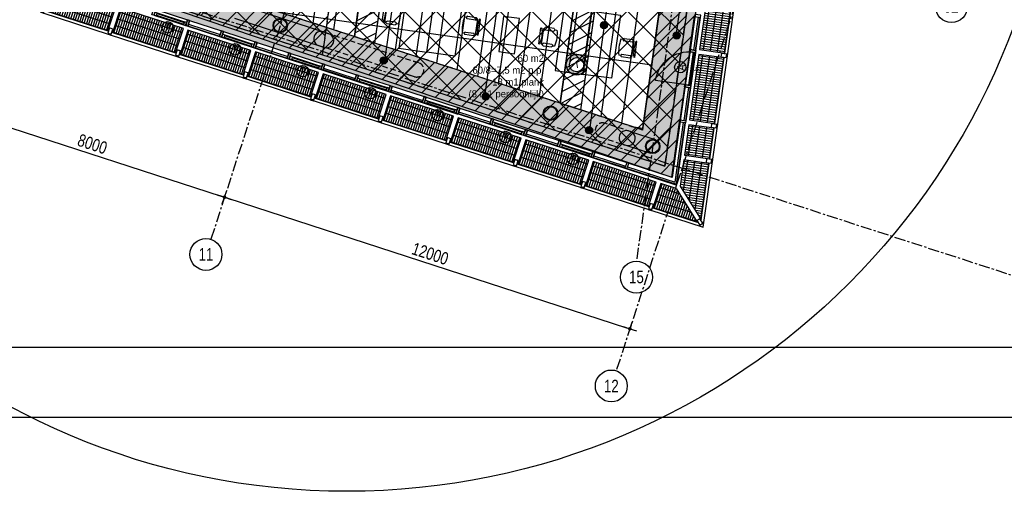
# Model space of a CAD drawing. Header units: millimetres. Extents: x -4106 to 114694, y -37499 to 54647.
# Tile 25 of 109: x 68858 to 96582, y -37499 to -24223. Entities that reach past the tile are written whole.
import ezdxf
from ezdxf.enums import TextEntityAlignment as Align
from ezdxf.xclip import XClip

# ---------------------------------------------------------------- set-up
doc = ezdxf.new("R2010")
doc.units = ezdxf.units.MM
doc.header["$LTSCALE"] = 50
doc.header["$XCLIPFRAME"] = 0
for name, pattern in [('B0301', [25, 12.5, -6.25, 0, -6.25]), ('B0702', [4.6875, 3.125, -1.5625]), ('XREF_05-werkset$0$B0702', [4.6875, 3.125, -1.5625]), ('XREF_STRAMIEN$0$B0201', [50, 31.25, -6.25, 6.25, -6.25]), ('XREF_STRAMIEN$0$B0202', [28.125, 18.75, -3.125, 3.125, -3.125])]:
    doc.linetypes.add(name, pattern=pattern)
for name, color, linetype in [('FOK_ BRANDSLANGHASPELS', 2, 'Continuous'), ('FOK_07_STRAMIEN', 13, 'B0301'), ('FOK_08---_MAATVOERING', 2, 'Continuous'), ('FOK_22_BINNENWANDEN', 2, 'Continuous'), ('FOK_82_LOS MEUBILAIR', 1, 'Continuous'), ('XREF_05-werkset$0$AA23NH2-_STAAL', 242, 'Continuous'), ('XREF_05-werkset$0$AI28XH2-_STAAL', 1, 'Continuous'), ('XREF_05-werkset$0$AI31----_BUITENKOZ', 242, 'Continuous'), ('XREF_05-werkset$0$AI31XH4-_ALUMINIUM', 242, 'Continuous'), ('XREF_05-werkset$0$AI32XI--_HOUT', 242, 'Continuous'), ('XREF_05-werkset$0$AL$1A---_ALGEMEEN', 7, 'Continuous'), ('XREF_05-werkset$0$AL21RO0-_GLASPLAAT', 2, 'Continuous'), ('XREF_05-werkset$0$AL23NH2-_STAAL', 1, 'Continuous'), ('XREF_05-werkset$0$AL28XH2-_STAAL', 4, 'Continuous'), ('XREF_05-werkset$0$AL31----_BUITENKOZ', 2, 'Continuous'), ('XREF_05-werkset$0$AL31XH4-_ALUMINIUM', 2, 'Continuous'), ('XREF_05-werkset$0$ALR3OR3-_OPPR30', 242, 'Continuous'), ('XREF_05-werkset$0$AT$1A---_ALGEMEEN', 7, 'Continuous'), ('XREF_05-werkset$0$AT$8A---_HULPLIJNEN', 241, 'Continuous'), ('XREF_05_PLAFOND$0$AA00VV4-_SOLID252', 254, 'Continuous'), ('XREF_05_PLAFOND$0$AA45----_PLAFONDAFW', 1, 'Continuous'), ('XREF_05_PLAFOND$0$AI45----_PLAFONDAFW', 2, 'Continuous'), ('XREF_05_Sprinkler installatie$0$verzonken sprinkler', 6, 'Continuous'), ('XREF_05_Sprinkler installatie$0$WL524---', 4, 'Continuous'), ('XREF_05_Sprinkler installatie$0$WL6516--', 4, 'Continuous'), ('XREF_05_Vloergoot installaties$0$EL6131--_VG', 3, 'Continuous'), ('XREF_05_Vloergoot installaties$0$EL6222--', 3, 'Continuous'), ('XREF_STRAMIEN$0$AL$7A---_STRAMIEN', 1, 'XREF_STRAMIEN$0$B0201'), ('XREF_STRAMIEN$0$AM$1A---_ALGEMEEN', 1, 'Continuous'), ('XREF_STRAMIEN$0$BB$7A---_STRAMIEN', 7, 'Continuous'), ('XREF_STRAMIEN$0$BL$7A---_STRAMIEN', 1, 'XREF_STRAMIEN$0$B0202')]:
    doc.layers.add(name, color=color, linetype=linetype)
doc.styles.add('XREF_05-werkset$0$00_100', font='ABTPR.SHX', dxfattribs={"width": 0.8, "height": 120})
doc.styles.add('XREF_05-werkset$0$02_100', font='ABTPR.SHX', dxfattribs={"width": 0.8, "height": 250})
doc.styles.add('XREF_05_Sprinkler installatie$0$Standard', font='txt')
doc.styles.add('XREF_05_Vloergoot installaties$0$BURO-018', font='simplex.shx', dxfattribs={"height": 180})
doc.styles.add('XREF_STRAMIEN$0$03_1', font='B-GBP.SHX', dxfattribs={"width": 0.8, "height": 3.5})
doc.styles.add('XREF_STRAMIEN$0$03_100', font='B-GBP.SHX', dxfattribs={"width": 0.8, "height": 350})
doc.dimstyles.new('XREF_STRAMIEN$0$03_100', dxfattribs={"dimscale": 100, "dimtxt": 2.5, "dimasz": 1, "dimexe": 2, "dimexo": 0, "dimgap": 1, "dimtad": 1, "dimdec": 0, "dimdsep": 46, "dimtxsty": 'XREF_STRAMIEN$0$03_100', "dimblk": 'XREF_STRAMIEN$0$abt-dot-m', "dimcen": 1, "dimdle": 1, "dimclre": 256, "dimclrt": 3, "dimadec": 3, "dimazin": 0, "dimtfac": 1, "dimtdec": 4, "dimtix": 1, "dimtmove": 2, "dimatfit": 3, "dimldrblk": 'XREF_STRAMIEN$0$dot', "dimfxl": 1, "dimtolj": 1, "dimtzin": 0, "dimarcsym": 0})
pattern_1 = [(27.02, (0, 0), (-124.9329, 244.9832), [])]

# ---------------------------------------------------------------- blocks, each defined once
blk = doc.blocks.new('XREF_05-werkset$0$281B406F')
for radius in [203, 183]:
    blk.add_circle((0, 0), radius)
blk = doc.blocks.new('XREF_05-werkset$0$V-H-28X00A_09145B1')
at = {"layer": 'XREF_05-werkset$0$AI28XH2-_STAAL', "linetype": 'XREF_05-werkset$0$B0702'}
for p, q in [((77481, -24590), (80019, -25414)), ((79893, -25800), (77356, -24976)), ((80098, -25440), (79939, -25388)), ((79813, -25774), (79973, -25826)), ((86078, -27380), (85330, -27137)), ((85197, -27521), (85953, -27767))]:
    blk.add_line(p, q, dxfattribs=at)
at = {"layer": 'XREF_05-werkset$0$AI28XH2-_STAAL'}
for p, q in [((86078, -27380), (86750, -27598)), ((85953, -27767), (86615, -27981))]:
    blk.add_line(p, q, dxfattribs=at)
for points in [[(77481, -24590), (75032, -23795)], [(74906, -24181), (77356, -24976)]]:
    blk.add_lwpolyline(points, dxfattribs=at)
at = {"layer": 'XREF_05-werkset$0$AI28XH2-_STAAL', "linetype": 'XREF_05-werkset$0$B0702'}
for centre, start, end in [((79878, -25574), 72.0241, 72.0246), ((80036, -25633), 251.9873, 72.0619), ((79876, -25581), 252.0236, 252.0241), ((85267, -27331), 72.0241, 252.0241)]:
    blk.add_arc(centre, 203, start, end, dxfattribs=at)
at = {"layer": 'XREF_05-werkset$0$AL28XH2-_STAAL'}
for p, q in [((86048, -27371), (85998, -27354)), ((85873, -27741), (85923, -27757))]:
    blk.add_line(p, q, dxfattribs=at)
blk.add_lwpolyline([(77401, -24564, 1), (77276, -24950), (77435, -25002, 1.000009), (77561, -24616)], format="xyb", close=True, dxfattribs=at)
for centre, start, end in [((85936, -27548), 72.0241, 252.0241), ((85986, -27564), 252.0241, 72.0251)]:
    blk.add_arc(centre, 203, start, end, dxfattribs=at)
for p in [(76193, -24386), (83803, -26855), (86681, -27789)]:
    blk.add_blockref('XREF_05-werkset$0$281B406F', p, dxfattribs=at)
blk = doc.blocks.new('XREF_05-werkset$0$V-K-39-003X_B09145W02')
at = {"color": 0, "linetype": 'ByBlock'}
blk.add_lwpolyline([(60, 9), (60, -161), (0, -161), (0, 9)], close=True, dxfattribs=at)
blk = doc.blocks.new('XREF_05-werkset$0$V-K-39-003S_B09145W02')
at = {"color": 0, "linetype": 'ByBlock'}
blk.add_lwpolyline([(-60, 9), (-60, -161), (0, -161), (0, 9)], close=True, dxfattribs=at)
blk = doc.blocks.new('XREF_05-werkset$0$V-H-31-00KS_B09145W02')
at = {"layer": 'XREF_05-werkset$0$AI31----_BUITENKOZ'}
for p, q in [((-60, 89.5), (-1000, 89.5)), ((-60, -80.5), (-1000, -80.5))]:
    blk.add_line(p, q, dxfattribs=at)
at = {"layer": 'XREF_05-werkset$0$AL31----_BUITENKOZ'}
for p, q in [((-60, -20.5), (-1000, -20.5)), ((-60, -65.5), (-1000, -65.5))]:
    blk.add_line(p, q, dxfattribs=at)
for name, p in [('XREF_05-werkset$0$V-K-39-003X_B09145W02', (-1060, 80.5)), ('XREF_05-werkset$0$V-K-39-003S_B09145W02', (0, 80.5))]:
    blk.add_blockref(name, p, dxfattribs=at)
blk = doc.blocks.new('XREF_05-werkset$0$281KOF8D')
blk.add_lwpolyline([(-50, -75), (50, -75), (50, 75), (-50, 75)], close=True)
blk = doc.blocks.new('XREF_05-werkset$0$V-H-00-01Z_09145B1')
at = {"layer": 'XREF_05-werkset$0$AA23NH2-_STAAL', "color": 13}
for p, q in [((67, -211), (1933, -211)), ((108, -820), (108, -100)), ((174, -820), (174, -100)), ((240, -820), (240, -100)), ((306, -820), (306, -100)), ((372, -820), (372, -100)), ((438, -820), (438, -100)), ((504, -820), (504, -100)), ((570, -820), (570, -100)), ((636, -820), (636, -100)), ((702, -820), (702, -100)), ((768, -820), (768, -100)), ((834, -820), (834, -100)), ((900, -820), (900, -100)), ((966, -820), (966, -100)), ((1032, -820), (1032, -100)), ((1098, -820), (1098, -100)), ((1164, -820), (1164, -100)), ((1230, -820), (1230, -100)), ((1296, -820), (1296, -100)), ((1362, -820), (1362, -100)), ((1428, -820), (1428, -100)), ((1494, -820), (1494, -100)), ((1560, -820), (1560, -100)), ((1626, -820), (1626, -100)), ((1692, -820), (1692, -100)), ((1758, -820), (1758, -100)), ((1824, -820), (1824, -100)), ((1890, -820), (1890, -100)), ((67, -409), (1933, -409)), ((67, -607), (1933, -607)), ((67, -805), (1933, -805))]:
    blk.add_line(p, q, dxfattribs=at)
at = {"layer": 'XREF_05-werkset$0$AI28XH2-_STAAL'}
for p, q in [((-50, -901), (50, -901)), ((1950, -901), (2050, -901))]:
    blk.add_line(p, q, dxfattribs=at)
at = {"layer": 'XREF_05-werkset$0$AL21RO0-_GLASPLAAT', "color": 3}
blk.add_lwpolyline([(0, -900), (2000, -900)], dxfattribs=at)
at = {"layer": 'XREF_05-werkset$0$AL23NH2-_STAAL'}
blk.add_lwpolyline([(1933, -100), (67, -100), (67, -820), (67, -820), (67, -820), (1933, -820), (1933, -100), (1933, -100)], close=True, dxfattribs=at)
at = {"layer": 'XREF_05-werkset$0$AL28XH2-_STAAL'}
for p, q in [((0, -901), (0, -875)), ((2000, -901), (2000, -875))]:
    blk.add_line(p, q, dxfattribs=at)
at = {"layer": 'XREF_05-werkset$0$AL28XH2-_STAAL', "rotation": 180}
for p in [(0, -800), (2000, -800)]:
    blk.add_blockref('XREF_05-werkset$0$281KOF8D', p, dxfattribs=at)
blk = doc.blocks.new('XREF_05-werkset$0$V-K-39-005S_B09145W02')
at = {"color": 0}
blk.add_lwpolyline([(-67, 0), (-67, -85), (0, -85), (0, 0)], close=True, dxfattribs=at)
blk = doc.blocks.new('XREF_05-werkset$0$V-K-39-005X_B09145W02')
at = {"color": 0}
blk.add_lwpolyline([(67, 0), (67, -85), (0, -85), (0, 0)], close=True, dxfattribs=at)
blk = doc.blocks.new('XREF_05-werkset$0$V-H-31-00JX_B09145W02')
at = {"layer": 'XREF_05-werkset$0$AI31XH4-_ALUMINIUM'}
for p, q in [((60, 90), (1000, 90)), ((127, 10), (933, 10)), ((60, -80), (1000, -80)), ((127, -76), (933, -76))]:
    blk.add_line(p, q, dxfattribs=at)
at = {"layer": 'XREF_05-werkset$0$AL$1A---_ALGEMEEN'}
blk.add_circle((530, -284), 161, dxfattribs=at)
at = {"layer": 'XREF_05-werkset$0$AL31XH4-_ALUMINIUM'}
for p, q in [((127, -10), (933, -10)), ((127, -56), (933, -56))]:
    blk.add_line(p, q, dxfattribs=at)
for name, p in [('XREF_05-werkset$0$V-K-39-003X_B09145W02', (0, 80)), ('XREF_05-werkset$0$V-K-39-003S_B09145W02', (1060, 80))]:
    blk.add_blockref(name, p, dxfattribs=at)
at = {"layer": 'XREF_05-werkset$0$AL31XH4-_ALUMINIUM', "xscale": 0.8955223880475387}
for name, p in [('XREF_05-werkset$0$V-K-39-005X_B09145W02', (67, 10)), ('XREF_05-werkset$0$V-K-39-005S_B09145W02', (993, 10))]:
    blk.add_blockref(name, p, dxfattribs=at)
at = {"layer": 'XREF_05-werkset$0$AT$1A---_ALGEMEEN', "color": 7, "style": 'XREF_05-werkset$0$02_100', "width": 0.8}
blk.add_text('v', height=250, dxfattribs=at).set_placement((530, -241), align=Align.MIDDLE_CENTER)
at = {"layer": 'XREF_05-werkset$0$AT$8A---_HULPLIJNEN', "color": 1, "style": 'XREF_05-werkset$0$00_100', "width": 0.8}
blk.add_text('bu', height=120, dxfattribs=at).set_placement((440, -234))
blk = doc.blocks.new('XREF_05-werkset$0$V-H-31-00KX_B09145W02')
at = {"layer": 'XREF_05-werkset$0$AI31----_BUITENKOZ'}
for p, q in [((60, 89.5), (1000, 89.5)), ((60, -80.5), (1000, -80.5))]:
    blk.add_line(p, q, dxfattribs=at)
at = {"layer": 'XREF_05-werkset$0$AL31----_BUITENKOZ'}
for p, q in [((60, -20.5), (1000, -20.5)), ((60, -65.5), (1000, -65.5))]:
    blk.add_line(p, q, dxfattribs=at)
for name, p in [('XREF_05-werkset$0$V-K-39-003X_B09145W02', (0, 80.5)), ('XREF_05-werkset$0$V-K-39-003S_B09145W02', (1060, 80.5))]:
    blk.add_blockref(name, p, dxfattribs=at)
blk = doc.blocks.new('XREF_05-werkset$0$P-H-31-00ZS_09145B1')
at = {"layer": 'XREF_05-werkset$0$AI31----_BUITENKOZ'}
for p, q in [((-60, 90), (-1000, 90)), ((-60, -80), (-1000, -80))]:
    blk.add_line(p, q, dxfattribs=at)
blk.add_lwpolyline([(-1000, -16), (-1000, 924, -0.41421), (-60, -16)], format="xyb", dxfattribs=at)
at = {"layer": 'XREF_05-werkset$0$AL$1A---_ALGEMEEN'}
blk.add_circle((-530, 288), 161, dxfattribs=at)
at = {"layer": 'XREF_05-werkset$0$AL31----_BUITENKOZ'}
blk.add_line((-60, -16), (-1000, -16), dxfattribs=at)
blk.add_lwpolyline([(-64, -20), (-996, -20), (-998, -60), (-62, -60)], close=True, dxfattribs=at)
for name, p in [('XREF_05-werkset$0$V-K-39-003X_B09145W02', (-1060, 80)), ('XREF_05-werkset$0$V-K-39-003S_B09145W02', (0, 80))]:
    blk.add_blockref(name, p, dxfattribs=at)
at = {"layer": 'XREF_05-werkset$0$AT$1A---_ALGEMEEN', "color": 7, "style": 'XREF_05-werkset$0$02_100', "width": 0.8}
blk.add_text('A', height=250, dxfattribs=at).set_placement((-530, 259), align=Align.MIDDLE_CENTER)
at = {"layer": 'XREF_05-werkset$0$AT$8A---_HULPLIJNEN', "color": 1, "style": 'XREF_05-werkset$0$00_100', "width": 0.8}
blk.add_text('bu', height=120, dxfattribs=at).set_placement((-577, -234))
blk = doc.blocks.new('XREF_05-werkset')
at = {"layer": 'XREF_05-werkset$0$AI31----_BUITENKOZ'}
for points in [[(85955, -28421), (87360, -28877), (87608, -27128)], [(86007, -28259), (87220, -28653), (87439, -27104)]]:
    blk.add_lwpolyline(points, dxfattribs=at)
at = {"layer": 'XREF_05-werkset$0$AI32XI--_HOUT'}
blk.add_lwpolyline([(31191, 21080), (22128, 21566), (24131, 36865), (96261, 36865), (87027, -28343), (68250, -22249)], dxfattribs=at)
at = {"layer": 'XREF_05-werkset$0$AL23NH2-_STAAL'}
for p, q in [((87580, -28036), (88293, -28137)), ((87343, -28977), (87936, -29926)), ((87457, -28906), (88050, -29855))]:
    blk.add_line(p, q, dxfattribs=at)
at = {"layer": 'XREF_05-werkset$0$AL31----_BUITENKOZ'}
for points in [[(85959, -28407), (87348, -28857), (87593, -27126)], [(85973, -28364), (87311, -28798), (87548, -27119)]]:
    blk.add_lwpolyline(points, dxfattribs=at)
at = {"layer": 'XREF_05-werkset$0$ALR3OR3-_OPPR30', "linetype": 'XREF_05-werkset$0$B0702'}
blk.add_lwpolyline([(60436, 20099), (31231, 21828), (22997, 22270), (24807, 36095), (95374, 36095), (86393, -27328), (68974, -21675), (69214, 10716, 0.399143)], format="xyb", close=True, dxfattribs=at)
blk.add_blockref('XREF_05-werkset$0$V-H-28X00A_09145B1', (0, 0))
for name, p, rotation in [('XREF_05-werkset$0$V-H-00-01Z_09145B1', (69756, -23164), 342.0200000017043), ('XREF_05-werkset$0$V-H-00-01Z_09145B1', (71659, -23781), 342.0200000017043), ('XREF_05-werkset$0$V-H-31-00JX_B09145W02', (72606, -24004), 342.0200000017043), ('XREF_05-werkset$0$V-H-31-00KX_B09145W02', (87809, -25136), 81.940000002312), ('XREF_05-werkset$0$V-H-31-00KX_B09145W02', (73557, -24313), 342.0200000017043), ('XREF_05-werkset$0$V-H-00-01Z_09145B1', (73561, -24399), 342.0200000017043), ('XREF_05-werkset$0$V-H-31-00JX_B09145W02', (74508, -24622), 342.0200000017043), ('XREF_05-werkset$0$V-H-31-00KX_B09145W02', (75460, -24930), 342.0200000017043), ('XREF_05-werkset$0$P-H-31-00ZS_09145B1', (87817, -25077), 81.940000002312), ('XREF_05-werkset$0$V-H-00-01Z_09145B1', (75463, -25016), 342.0200000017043), ('XREF_05-werkset$0$V-H-31-00JX_B09145W02', (76411, -25239), 342.0200000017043), ('XREF_05-werkset$0$V-H-31-00KX_B09145W02', (77362, -25548), 342.0200000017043), ('XREF_05-werkset$0$V-H-00-01Z_09145B1', (77366, -25633), 342.0200000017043), ('XREF_05-werkset$0$V-H-31-00JX_B09145W02', (78313, -25856), 342.0200000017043), ('XREF_05-werkset$0$V-H-31-00KS_B09145W02', (87677, -26067), 81.940000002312), ('XREF_05-werkset$0$V-H-00-01Z_09145B1', (79268, -26251), 342.0200000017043), ('XREF_05-werkset$0$V-H-31-00KX_B09145W02', (79264, -26165), 342.0200000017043), ('XREF_05-werkset$0$V-H-31-00JX_B09145W02', (80215, -26474), 342.0200000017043), ('XREF_05-werkset$0$V-H-31-00KX_B09145W02', (81167, -26782), 342.0200000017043), ('XREF_05-werkset$0$V-H-00-01Z_09145B1', (81170, -26868), 342.0200000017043), ('XREF_05-werkset$0$V-H-31-00JX_B09145W02', (82118, -27091), 342.0200000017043), ('XREF_05-werkset$0$V-H-31-00KX_B09145W02', (83069, -27400), 342.0200000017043), ('XREF_05-werkset$0$V-H-00-01Z_09145B1', (83073, -27486), 342.0200000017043), ('XREF_05-werkset$0$V-H-31-00JX_B09145W02', (84020, -27708), 342.0200000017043), ('XREF_05-werkset$0$V-H-31-00KX_B09145W02', (84971, -28017), 342.0200000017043), ('XREF_05-werkset$0$V-H-00-01Z_09145B1', (84975, -28103), 342.0200000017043)]:
    blk.add_blockref(name, p, dxfattribs=dict(rotation=rotation))
at = {"color": 4, "rotation": 81.940000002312}
for p in [(87892, -25118), (87612, -27098)]:
    blk.add_blockref('XREF_05-werkset$0$V-H-00-01Z_09145B1', p, dxfattribs=at)
at = {"color": 4}
ref = blk.add_blockref('XREF_05-werkset$0$V-H-00-01Z_09145B1', (87332, -29078), dxfattribs=dict(at, rotation=81.940000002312))
XClip(ref).set_block_clipping_path([(1066.9999999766, 0.0000000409), (1066.9999999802, -862.8924135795), (999.9999999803, -894.9586000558), (999.9999999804, -900.9999999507), (2172.9213621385, -1218.8336350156), (2165.5226642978, -446.5644481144), (2092.3384062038, 287.9243956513), (1209.443131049, 260.157120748)])
ref = blk.add_blockref('XREF_05-werkset$0$V-H-00-01Z_09145B1', (87191, -30068), dxfattribs=dict(at, rotation=81.940000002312))
XClip(ref).set_block_clipping_path([(1246.3258738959, -51.294898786), (270.9647102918, -870.8811373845), (132.1644902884, -899.9999998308), (2071.5165807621, -2701.0410239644), (2753.9836936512, -1400.2047139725), (2384.5323066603, 1208.7517532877)])
ref = blk.add_blockref('XREF_05-werkset$0$V-H-00-01Z_09145B1', (86877, -28720), dxfattribs=dict(rotation=342.0200000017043))
XClip(ref).set_block_clipping_path([(464.5836928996, -51.2949004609), (1432.1831850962, -864.3590842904), (1578.7450766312, -900.000001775), (-526.9299601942, -1453.650415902), (-979.2485217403, 852.7893445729), (-185.0621166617, 808.4083515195)])
at = {"layer": 'XREF_05-werkset$0$AL28XH2-_STAAL'}
for p, rotation in [((75216, -25777), 162.0200000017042), ((82826, -28246), 162.0200000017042), ((88009, -29917), 211.9799999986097)]:
    blk.add_blockref('XREF_05-werkset$0$281KOF8D', p, dxfattribs=dict(at, rotation=rotation))
blk = doc.blocks.new('XREF_STRAMIEN$0$B-S-00-00V')
at = {"layer": 'XREF_STRAMIEN$0$BL$7A---_STRAMIEN', "color": 1, "linetype": 'Continuous'}
blk.add_circle((0, -4.5), 4.5, dxfattribs=at)
at = {"layer": 'XREF_STRAMIEN$0$BB$7A---_STRAMIEN', "color": 3, "style": 'XREF_STRAMIEN$0$03_1', "width": 0.8}
blk.add_attdef('STRAMIEN', text='', height=3.5, dxfattribs=at).set_placement((0, -4.48), align=Align.MIDDLE)
blk = doc.blocks.new('XREF_STRAMIEN$0$B-S-00-00VY')
at = {"layer": 'XREF_STRAMIEN$0$BL$7A---_STRAMIEN', "color": 1, "linetype": 'Continuous'}
blk.add_circle((0, -4.5), 4.5, dxfattribs=at)
at = {"layer": 'XREF_STRAMIEN$0$BB$7A---_STRAMIEN', "color": 3, "style": 'XREF_STRAMIEN$0$03_1', "width": 0.8}
blk.add_attdef('STRAMIEN', text='', height=3.5, dxfattribs=at).set_placement((0, -4.48), align=Align.MIDDLE)
blk = doc.blocks.new('XREF_STRAMIEN$0$abt-dot-m')
for p, q in [((-2, 0), (0, 0)), ((0, 0), (2, 0))]:
    blk.add_line(p, q)
at = {"color": 1, "const_width": 0.5}
blk.add_lwpolyline([(-0.25, 0, 1), (0.25, 0, 1)], format="xyb", close=True, dxfattribs=at)
blk = doc.blocks.new('*D237')
at = {"layer": 'Defpoints', "color": 0}
for p in [(74563, -29410), (86039, -32924), (85977, -33114)]:
    blk.add_point(p, dxfattribs=at)
at = {"layer": 'XREF_STRAMIEN$0$AM$1A---_ALGEMEEN', "lineweight": -2}
for p, q in [((74563, -29410), (74686, -29030)), ((85977, -33114), (86100, -32734))]:
    blk.add_line(p, q, dxfattribs=at)
at = {"layer": 'XREF_STRAMIEN$0$AM$1A---_ALGEMEEN', "color": 0, "lineweight": -2}
blk.add_line((74720, -29251), (85943, -32893), dxfattribs=at)
at = {"layer": 'XREF_STRAMIEN$0$AM$1A---_ALGEMEEN', "color": 0, "lineweight": -2, "xscale": 100, "yscale": 100, "zscale": 100}
for p, rotation in [((74625, -29220), 162.0199999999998), ((86039, -32924), 342.0199999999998)]:
    blk.add_blockref('XREF_STRAMIEN$0$abt-dot-m', p, dxfattribs=dict(at, rotation=rotation))
at = {"layer": 'XREF_STRAMIEN$0$AM$1A---_ALGEMEEN', "color": 3, "insert": (80416, -30811), "char_height": 350, "attachment_point": 5, "rotation": 342.02, "style": 'XREF_STRAMIEN$0$03_100'}
blk.add_mtext('\\A1;12000', dxfattribs=at)
blk = doc.blocks.new('XREF_STRAMIEN$0$dot')
at = {"color": 1, "const_width": 0.5}
blk.add_lwpolyline([(-0.25, 0, 1), (0.25, 0, 1)], format="xyb", close=True, dxfattribs=at)
blk = doc.blocks.new('*D238')
at = {"layer": 'Defpoints', "color": 0}
for p in [(66954, -26941), (74625, -29220), (74563, -29410)]:
    blk.add_point(p, dxfattribs=at)
at = {"layer": 'XREF_STRAMIEN$0$AM$1A---_ALGEMEEN', "lineweight": -2}
for p, q in [((66954, -26941), (67077, -26560)), ((74563, -29410), (74686, -29030))]:
    blk.add_line(p, q, dxfattribs=at)
at = {"layer": 'XREF_STRAMIEN$0$AM$1A---_ALGEMEEN', "color": 0, "lineweight": -2}
blk.add_line((67110, -26781), (74529, -29189), dxfattribs=at)
at = {"layer": 'XREF_STRAMIEN$0$AM$1A---_ALGEMEEN', "color": 0, "lineweight": -2, "xscale": 100, "yscale": 100, "zscale": 100}
for p, rotation in [((67015, -26751), 162.0199999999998), ((74625, -29220), 342.0199999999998)]:
    blk.add_blockref('XREF_STRAMIEN$0$abt-dot-m', p, dxfattribs=dict(at, rotation=rotation))
at = {"layer": 'XREF_STRAMIEN$0$AM$1A---_ALGEMEEN', "color": 3, "insert": (70905, -27724), "char_height": 350, "attachment_point": 5, "rotation": 342.02, "style": 'XREF_STRAMIEN$0$03_100'}
blk.add_mtext('\\A1;8000', dxfattribs=at)
blk = doc.blocks.new('XREF_05_PLAFOND')
at = {"layer": 'XREF_05_PLAFOND$0$AA00VV4-_SOLID252'}
h = blk.add_hatch(color=256, dxfattribs=at)
edge = h.paths.add_edge_path(flags=16)
edge.add_line((31231, 21828), (22997, 22270))
edge.add_line((22997, 22270), (24807, 36095))
edge.add_line((24807, 36095), (95374, 36095))
edge.add_line((95374, 36095), (86393, -27328))
edge.add_line((86393, -27328), (68974, -21675))
edge.add_line((68974, -21675), (69214, 10716))
edge.add_arc((59885, 10785), 9330, 359.5745, 446.6108)
edge.add_line((60436, 20099), (31231, 21828))
edge = h.paths.add_edge_path()
edge.add_line((31161, 20520), (31178, 20830))
edge.add_line((31178, 20830), (60378, 19101))
edge.add_arc((59885, 10785), 8330, -0.4255, 86.6075, ccw=False)
edge.add_line((68215, 10723), (67969, -22305))
edge.add_line((67969, -22305), (67940, -22396))
edge.add_line((67940, -22396), (87220, -28653))
edge.add_line((87220, -28653), (96531, 37100))
edge.add_line((96531, 37100), (23925, 37100))
edge.add_line((23925, 37100), (21807, 20927))
edge.add_line((21807, 20927), (31096, 20429))
edge.add_line((31096, 20429), (31101, 20524))
edge.add_line((31101, 20524), (31161, 20520))
at = {"layer": 'XREF_05_PLAFOND$0$AA45----_PLAFONDAFW'}
h = blk.add_hatch(dxfattribs=at)
h.set_pattern_fill('ANSI31', color=256, scale=2200, angle=342.02, style=0)
h.set_pattern_definition(pattern_1)
h.paths.add_polyline_path([(84076, -26576), (84655, -26764), (93556, 36095), (92950, 36095)])
h = blk.add_hatch(dxfattribs=at)
h.set_pattern_fill('ANSI31', color=256, scale=2200, angle=342.02, style=0)
h.set_pattern_definition(pattern_1)
edge = h.paths.add_edge_path()
edge.add_line((79924, -13100), (78282, -24696))
edge.add_line((78282, -24696), (78861, -24884))
edge.add_line((78861, -24884), (85620, 22847))
edge.add_line((85620, 22847), (85032, 22975))
edge.add_line((85032, 22975), (80378, -9893))
edge.add_arc((74999, -10767), 5450, -25.3452, 9.2252, ccw=False)
at = {"layer": 'XREF_05_PLAFOND$0$AI45----_PLAFONDAFW'}
h = blk.add_hatch(dxfattribs=at)
h.set_pattern_fill('_USER,_O', color=256, scale=600, angle=90, pattern_type=0)
h.set_pattern_definition([(81.94, (95233.5, 35104.6), (-594.073, 84.126), [])])
edge = h.paths.add_edge_path(flags=16)
edge.add_arc((41622, 26897), 5450, 0, 360)
h.paths.add_polyline_path([(49934, 30177), (51534, 30177), (51534, 27777), (49934, 27777)], flags=16)
edge = h.paths.add_edge_path(flags=16)
edge.add_arc((86127, 26613), 3800, 0, 360)
edge = h.paths.add_edge_path(flags=16)
edge.add_arc((74999, -10767), 5450, 0, 360)
edge = h.paths.add_edge_path()
edge.add_line((31231, 21828), (22997, 22270))
edge.add_line((22997, 22270), (24807, 36095))
edge.add_line((24807, 36095), (95374, 36095))
edge.add_line((95374, 36095), (86393, -27328))
edge.add_line((86393, -27328), (68974, -21675))
edge.add_line((68974, -21675), (69214, 10716))
edge.add_arc((59885, 10785), 9330, 359.5745, 446.6108)
edge.add_line((60436, 20099), (31231, 21828))
h = blk.add_hatch(dxfattribs=at)
h.set_pattern_fill('_USER,_O', color=256, scale=1800, pattern_type=0)
h.set_pattern_definition([(351.94, (95233.5, 35104.6), (252.378, 1782.22), [])])
edge = h.paths.add_edge_path(flags=16)
edge.add_arc((74999, -10767), 5450, 0, 360)
edge = h.paths.add_edge_path(flags=16)
edge.add_arc((41622, 26897), 5450, 0, 360)
h.paths.add_polyline_path([(49934, 30177), (51534, 30177), (51534, 27777), (49934, 27777)], flags=16)
edge = h.paths.add_edge_path(flags=16)
edge.add_arc((86127, 26613), 3800, 0, 360)
edge = h.paths.add_edge_path()
edge.add_line((31231, 21828), (22997, 22270))
edge.add_line((22997, 22270), (24807, 36095))
edge.add_line((24807, 36095), (95374, 36095))
edge.add_line((95374, 36095), (86393, -27328))
edge.add_line((86393, -27328), (68974, -21675))
edge.add_line((68974, -21675), (69214, 10716))
edge.add_arc((59885, 10785), 9330, 359.5745, 446.6108)
edge.add_line((60436, 20099), (31231, 21828))
at = {"layer": 'XREF_05_PLAFOND$0$AA45----_PLAFONDAFW'}
blk.add_lwpolyline([(84076, -26576), (84655, -26764), (93556, 36095), (92950, 36095)], close=True, dxfattribs=at)
blk.add_lwpolyline([(79924, -13100), (78282, -24696), (78861, -24884), (85620, 22847), (85032, 22975), (80378, -9893, -0.151996)], format="xyb", close=True, dxfattribs=at)
blk = doc.blocks.new('XREF_05_Sprinkler installatie$0$SP-KOP02')
at = {"color": 0, "linetype": 'Continuous'}
for p, q in [((-0.87, -0.02), (0.02, 0.87)), ((-0.85, -0.22), (0.22, 0.85)), ((-0.84, 0.23), (-0.23, 0.84)), ((-0.79, -0.38), (0.38, 0.79)), ((-0.7, -0.52), (0.52, 0.7)), ((-0.6, -0.64), (0.64, 0.6)), ((-0.47, -0.74), (0.74, 0.47)), ((-0.32, -0.81), (0.81, 0.32)), ((-0.14, -0.86), (0.86, 0.14)), ((0.07, -0.87), (0.87, -0.07)), ((0.38, -0.79), (0.79, -0.38))]:
    blk.add_line(p, q, dxfattribs=at)
at = {"color": 0, "linetype": 'Continuous', "const_width": 0.875}
blk.add_lwpolyline([(-0.44, 0, 1), (0.44, 0, 1)], format="xyb", close=True, dxfattribs=at)
at = {"color": 0, "linetype": 'Continuous'}
for radius in [1, 0.875]:
    blk.add_circle((0, 0), radius, dxfattribs=at)
at = {"color": 0, "linetype": 'Continuous', "style": 'XREF_05_Sprinkler installatie$0$Standard', "flags": 1}
for tag, p in [('SP_MATCODE', (2, 2)), ('SP_TEMP', (2, -3)), ('SP_DOORL', (2, -5)), ('SP_KFACT', (2, -7)), ('SP_SPRHK', (2, -9)), ('SP_KLEP', (2, -11))]:
    blk.add_attdef(tag, p, '', height=1, dxfattribs=at)
blk = doc.blocks.new('XREF_05_Sprinkler installatie')
at = {"layer": 'XREF_05_Sprinkler installatie$0$verzonken sprinkler'}
h = blk.add_hatch(dxfattribs=at)
h.set_pattern_fill('JIS_WOOD', color=256, scale=500, style=0)
h.set_pattern_definition([(45, (3.27, -36464.7), (-250, 250), [])])
h.paths.add_polyline_path([(24807, 36095), (95374, 36095), (86393, -27327), (68969, -21673), (69211, 10226), (69062, 12468), (68691, 13867), (68341, 14728), (67609, 16019), (67276, 16479), (66138, 17710), (64799, 18714), (64109, 19104), (63010, 19574), (61838, 19909), (60552, 20091), (59093, 20179), (23005, 22333)], flags=16)
h.paths.add_polyline_path([(24131, 36865), (96542, 37109), (87228, -28665), (68231, -22243), (68457, 9789), (68440, 11432), (68332, 12290), (67835, 13662), (67691, 14033), (66839, 15594), (65842, 16785), (63694, 18334), (62337, 18877), (59567, 19359), (56814, 19564), (22128, 21567)])
for points in [[(24131, 36865), (96542, 37109), (87228, -28665), (68231, -22243), (68457, 9789), (68440, 11432), (68332, 12290), (67835, 13662), (67691, 14033), (66839, 15594), (65842, 16785), (63694, 18334), (62337, 18877), (59567, 19359), (56814, 19564), (22128, 21567)], [(24807, 36095), (95374, 36095), (86393, -27327), (68969, -21673), (69211, 10226), (69062, 12468), (68691, 13867), (68341, 14728), (67609, 16019), (67276, 16479), (66138, 17710), (64799, 18714), (64109, 19104), (63010, 19574), (61838, 19909), (60552, 20091), (59093, 20179), (23005, 22333)]]:
    blk.add_lwpolyline(points, close=True, dxfattribs=at)
at = {"layer": 'XREF_05_Sprinkler installatie$0$WL524---'}
for p, q in [((79140, -25376), (79905, -19979)), ((81955, -26372), (82808, -20354)), ((85821, -20801), (84890, -27376)), ((87341, -24685), (87851, -21083))]:
    blk.add_line(p, q, dxfattribs=at)
at = {"layer": 'XREF_05_Sprinkler installatie$0$WL6516--', "xscale": 99.9999999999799, "yscale": 100, "zscale": 100, "rotation": 7.589429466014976}
for p in [(85310, -24376), (87355, -24669), (79109, -25370), (81977, -26386), (84891, -27333)]:
    blk.add_blockref('XREF_05_Sprinkler installatie$0$SP-KOP02', p, dxfattribs=at)
blk = doc.blocks.new('XREF_05_Vloergoot installaties$0$E00415')
at = {"linetype": 'Continuous'}
h = blk.add_hatch(color=0, dxfattribs=at)
edge = h.paths.add_edge_path()
edge.add_arc((0, 0), 2.9, 0, 360)
edge = h.paths.add_edge_path(flags=16)
edge.add_arc((0, 0), 2, 0, 360)
at = {"color": 0, "linetype": 'Continuous'}
for radius in [2.9, 2]:
    blk.add_circle((0, 0), radius, dxfattribs=at)
at = {"color": 0, "linetype": 'Continuous', "style": 'XREF_05_Vloergoot installaties$0$BURO-018'}
for tag, p in [('E_GKAST', (0, 8)), ('E_GROEP', (0, 5)), ('E_SGROEP', (4.5, 5))]:
    blk.add_attdef(tag, text='', height=1.8, dxfattribs=at).set_placement(p, align=Align.MIDDLE)
at = {"color": 0, "linetype": 'Continuous', "style": 'XREF_05_Vloergoot installaties$0$BURO-018', "flags": 1}
for tag, p in [('E_VERMCODE', (13, 5)), ('E_MATCODE', (0, 0))]:
    blk.add_attdef(tag, text='', height=1.8, dxfattribs=at).set_placement(p, align=Align.MIDDLE)
blk = doc.blocks.new('XREF_05_Vloergoot installaties')
at = {"layer": 'XREF_05_Vloergoot installaties$0$EL6131--_VG'}
for p, q in [((92915, 35131), (84341, -25462)), ((93311, 35075), (84737, -25518))]:
    blk.add_line(p, q, dxfattribs=at)
at = {"layer": 'XREF_05_Vloergoot installaties$0$EL6222--'}
ref = blk.add_blockref('XREF_05_Vloergoot installaties$0$E00415', (84539, -25490), dxfattribs=dict(at, xscale=100.000000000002, yscale=100, zscale=100, rotation=351.5354125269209))
ref.add_attrib('E_GROEP', '1', dxfattribs={"layer": '0', "color": 1, "linetype": 'Continuous', "height": 180, "rotation": 9.5113, "style": 'XREF_05_Vloergoot installaties$0$BURO-018'}).set_placement((84539, -25490), align=Align.MIDDLE)
blk = doc.blocks.new('WP 1600-800')
at = {"linetype": 'Continuous'}
for p, q in [((569, 1600), (595, 1600)), ((569, 1600), (569, 1150)), ((648, 1428), (620, 1428)), ((648, 1600), (675, 1600)), ((648, 1600), (648, 1150)), ((701, 1636), (940, 1636)), ((940, 1564), (701, 1564)), ((966, 1600), (1022, 1600)), ((569, 1150), (595, 1150)), ((621, 1322), (648, 1322)), ((648, 1150), (675, 1150)), ((936, 1113), (697, 1113)), ((701, 1186), (940, 1186)), ((966, 1150), (1022, 1150))]:
    blk.add_line(p, q, dxfattribs=at)
blk.add_lwpolyline([(1134, 2275), (1934, 2275), (1934, 475), (1134, 475)], close=True)
for centre, radius, start, end in [((-349, 1375), 971, 346.5803, 13.4197), ((713, 1600), 37.7, 107.2856, 252.7144), ((929, 1600), 37.7, 287.2856, 72.7144), ((78, 1375), 971, 346.5803, 13.4197), ((711, 1149), 38.2, 104.3544, 248.7073), ((926, 1150), 38.2, 284.3544, 68.7073)]:
    blk.add_arc(centre, radius, start, end, dxfattribs=at)
blk = doc.blocks.new('A$C4D8164B4')
at = {"layer": 'FOK_ BRANDSLANGHASPELS', "color": 2}
blk.add_circle((20000, 20000), 20000, dxfattribs=at)
blk = doc.blocks.new('kast')
at = {"layer": 'FOK_82_LOS MEUBILAIR'}
blk.add_lwpolyline([(-1052, -305), (-62, -446), (1, 0), (-989, 140)], close=True, dxfattribs=at)
blk = doc.blocks.new('A$C346C0858')
at = {"layer": 'Defpoints'}
for points in [[(0, 0), (0, 84000), (118800, 84000), (118800, 0)], [(1569, 1982), (110153, 1982), (110153, 80482), (1600, 80482)]]:
    blk.add_lwpolyline(points, close=True, dxfattribs=at)
blk = doc.blocks.new('XREF_STRAMIEN')
at = {"layer": 'XREF_STRAMIEN$0$AL$7A---_STRAMIEN', "ltscale": 0.2}
for p, q in [((96792.1, 43612.9), (86223.3, -31020.5)), ((4081.1, -1324.5), (99881.1, -32414.8))]:
    blk.add_line(p, q, dxfattribs=at)
for points in [[(98261.3, 43612.9), (74241, -30401.8)], [(98881.1, 6648.1), (85655, -34106)]]:
    blk.add_lwpolyline(points, dxfattribs=at)
ref = blk.add_blockref('XREF_STRAMIEN$0$B-S-00-00V', (95128.1, -23400.3), dxfattribs=dict(xscale=100.0000000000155, yscale=100, rotation=355.8300000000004))
ref.add_attrib('STRAMIEN', 'J2', dxfattribs={"layer": 'XREF_STRAMIEN$0$BB$7A---_STRAMIEN', "color": 3, "height": 350, "style": 'XREF_STRAMIEN$0$03_100', "width": 0.8}).set_placement((95095.6, -23846.6), align=Align.MIDDLE)
ref = blk.add_blockref('XREF_STRAMIEN$0$B-S-00-00VY', (74102.1, -30379.8), dxfattribs=dict(xscale=100, yscale=100))
ref.add_attrib('STRAMIEN', '11', dxfattribs={"layer": 'XREF_STRAMIEN$0$BB$7A---_STRAMIEN', "color": 3, "height": 350, "style": 'XREF_STRAMIEN$0$03_100', "width": 0.8}).set_placement((74102.1, -30827.3), align=Align.MIDDLE)
ref = blk.add_blockref('XREF_STRAMIEN$0$B-S-00-00VY', (86223.3, -31020.5), dxfattribs=dict(xscale=100, yscale=100))
ref.add_attrib('STRAMIEN', '15', dxfattribs={"layer": 'XREF_STRAMIEN$0$BB$7A---_STRAMIEN', "color": 3, "height": 350, "style": 'XREF_STRAMIEN$0$03_100', "width": 0.8}).set_placement((86223.3, -31468), align=Align.MIDDLE)
ref = blk.add_blockref('XREF_STRAMIEN$0$B-S-00-00VY', (85516.1, -34084), dxfattribs=dict(xscale=100, yscale=100))
ref.add_attrib('STRAMIEN', '12', dxfattribs={"layer": 'XREF_STRAMIEN$0$BB$7A---_STRAMIEN', "color": 3, "height": 350, "style": 'XREF_STRAMIEN$0$03_100', "width": 0.8}).set_placement((85516.1, -34531.5), align=Align.MIDDLE)
at = {"layer": 'XREF_STRAMIEN$0$AM$1A---_ALGEMEEN'}
for p1, p2, picture, middle in [((66953.5, -26940.8), (74562.8, -29410.2), '*D238', (70904.8, -27723.7)), ((74562.8, -29410.2), (85976.8, -33114.5), '*D237', (80416.4, -30810.5))]:
    dim = blk.add_aligned_dim(p1=p1, p2=p2, distance=200, dimstyle='XREF_STRAMIEN$0$03_100', dxfattribs=at)
    dim.commit()
    dim.dimension.update_dxf_attribs({"geometry": picture, "text_midpoint": middle})

msp = doc.modelspace()

# ---------------------------------------------------------------- hatches: boundary and pattern name
at = {"layer": 'FOK_08---_MAATVOERING'}
h = msp.add_hatch(dxfattribs=at)
h.set_pattern_fill('ANSI37', color=254, scale=200, angle=90, style=0)
h.set_pattern_definition([(135, (106405, -99422.14), (-449.013, -449.013), []), (225, (106405, -99422.14), (449.013, -449.013), [])])
h.paths.add_polyline_path([(68219.7, -22239.5), (77382.2, -25213), (78397.3, -18049.2), (68261.7, -16592.6)])
h = msp.add_hatch(dxfattribs=at)
h.set_pattern_fill('ANSI37', color=254, scale=200, angle=90, style=0)
h.set_pattern_definition([(135, (116049.46, -102552.1), (-449.013, -449.013), []), (225, (116049.46, -102552.1), (449.013, -449.013), [])])
h.paths.add_polyline_path([(77382.2, -25213), (87026.7, -28343), (87997.2, -21489.6), (78107.8, -20089.2)])

# ---------------------------------------------------------------- linework, layer by layer
at = {"layer": 'FOK_08---_MAATVOERING', "color": 13, "linetype": 'B0702', "ltscale": 2}
for points in [[(68219.7, -22239.5), (77382.2, -25213), (78397.3, -18049.2), (68261.7, -16592.6), (68219.7, -22239.5)], [(77382.2, -25213), (87026.7, -28343), (87997.2, -21489.6), (78107.8, -20089.2), (77382.2, -25213)]]:
    msp.add_lwpolyline(points, dxfattribs=at)

# ---------------------------------------------------------------- block references
for name in ['XREF_05_PLAFOND', 'XREF_05_Sprinkler installatie', 'XREF_05_Vloergoot installaties']:
    msp.add_blockref(name, (0, 0))
at = {"layer": 'Defpoints'}
msp.add_blockref('A$C346C0858', (-4105.9, -35419.3), dxfattribs=at)
at = {"layer": 'FOK_ BRANDSLANGHASPELS'}
msp.add_blockref('A$C4D8164B4', (58068.5, -37498.6), dxfattribs=at)
at = {"layer": 'FOK_07_STRAMIEN'}
msp.add_blockref('XREF_STRAMIEN', (0, 0), dxfattribs=at)
at = {"layer": 'FOK_22_BINNENWANDEN'}
msp.add_blockref('XREF_05-werkset', (0, 0), dxfattribs=at)
at = {"layer": 'FOK_82_LOS MEUBILAIR', "xscale": -1}
for p, rotation in [((78726.1, -22613.3), 171.9388112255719), ((83132.1, -23237.3), 171.9388112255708)]:
    msp.add_blockref('WP 1600-800', p, dxfattribs=dict(at, rotation=rotation))
at = {"layer": 'FOK_82_LOS MEUBILAIR'}
for name, p, rotation in [('WP 1600-800', (82555.7, -23155.6), 171.9388112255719), ('WP 1600-800', (86961.7, -23779.7), 171.9388112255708), ('kast', (82484.3, -24131.1), 90)]:
    msp.add_blockref(name, p, dxfattribs=dict(at, rotation=rotation))

# ---------------------------------------------------------------- texts
at = {"layer": 'FOK_08---_MAATVOERING', "color": 13, "linetype": 'B0702', "ltscale": 2, "insert": (83620.6, -25208.9), "char_height": 200, "width": 57960.996, "attachment_point": 3}
msp.add_mtext('{\\fCentury Gothic|b0|i0|c0|p34;60 m2\\P60/8=7,5 m2 p.p.\\P18 m1 plank \\P(8 m1 persoonlijk)}', dxfattribs=at)

doc.saveas('drawing.dxf')
